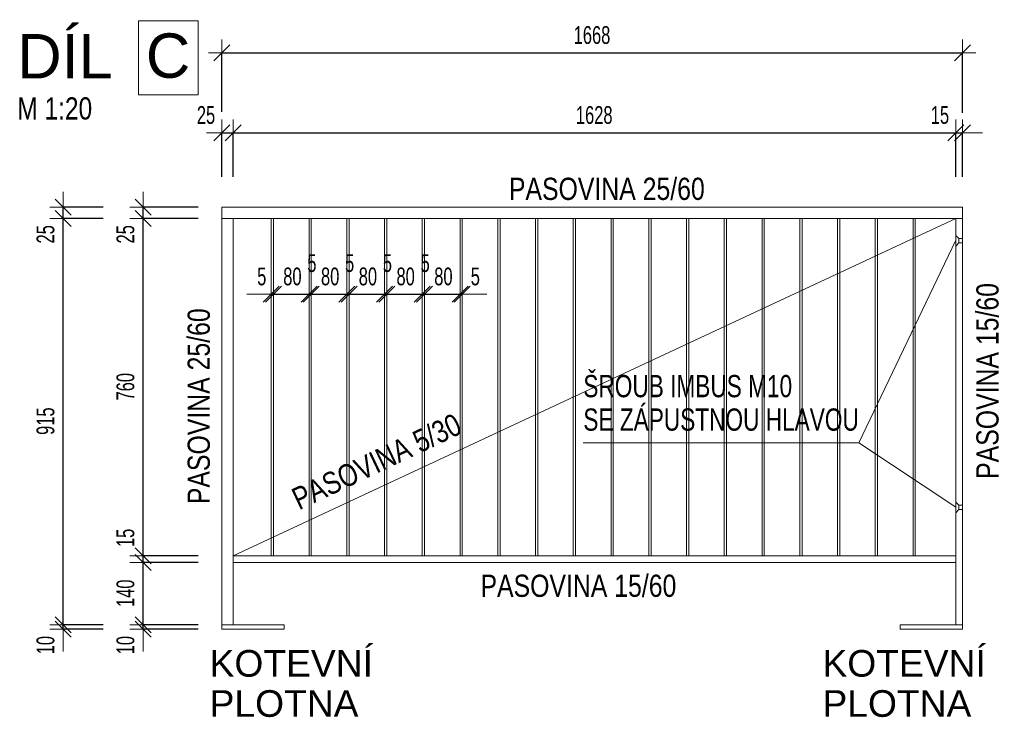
# Model space of a CAD drawing. Header units: millimetres. Extents: x -44763 to -25031, y -105989 to -89886.
# Tile 1 of 8: x -44142 to -41925, y -101578 to -100007. Entities that reach past the tile are written whole.
import ezdxf

# ---------------------------------------------------------------- set-up
doc = ezdxf.new("R2010")
doc.units = ezdxf.units.MM
doc.header["$PDMODE"] = 65
doc.layers.add('XR$2$(Z6) - DÍLY_1', color=7, linetype='Continuous', lineweight=25)
doc.styles.add('ARIAL', font='ARIAL.TTF')
doc.styles.add('ARIALNARROW', font='ARIALN.TTF')
doc.dimstyles.new('DIMSTYLE_8', dxfattribs={"dimtxt": 40, "dimasz": 60, "dimexe": 0, "dimexo": 0, "dimgap": 20, "dimtad": 2, "dimdec": 0, "dimrnd": 1, "dimzin": 12, "dimdsep": 46, "dimtxsty": 'ARIALNARROW', "dimblk1": 'ALL_ML_STRICH', "dimblk2": 'ALL_ML_STRICH', "dimsah": 1, "dimcen": 0, "dimclrd": 6, "dimclre": 6, "dimclrt": 6, "dimadec": 0, "dimazin": 0, "dimtfac": 1, "dimtdec": 0, "dimtix": 1, "dimtmove": 2, "dimatfit": 3, "dimfxl": 0, "dimtvp": 1.2, "dimtzin": 0, "dimlwd": 0, "dimlwe": 18, "dimarcsym": 0})
doc.dimstyles.new('DIMSTYLE_9', dxfattribs={"dimtxt": 40, "dimasz": 60, "dimexe": 0, "dimexo": 0, "dimgap": 20, "dimtad": 2, "dimdec": 0, "dimrnd": 1, "dimzin": 12, "dimdsep": 46, "dimtxsty": 'ARIALNARROW', "dimblk1": 'ALL_ML_STRICH', "dimblk2": 'ALL_ML_STRICH', "dimsah": 1, "dimcen": 0, "dimclrd": 6, "dimclre": 6, "dimclrt": 6, "dimadec": 0, "dimazin": 0, "dimtfac": 1, "dimtdec": 0, "dimtix": 1, "dimtmove": 2, "dimatfit": 3, "dimfxl": 0, "dimtzin": 0, "dimlwd": 0, "dimlwe": 18, "dimarcsym": 0})

# ---------------------------------------------------------------- blocks, each defined once
blk = doc.blocks.new('ALL_ML_STRICH')
at = {"color": 0, "linetype": 'ByBlock', "lineweight": -2}
for p, q in [((0, -0.5), (0, 0.5)), ((-1, 0), (0.5, 0)), ((-0.3, -0.3), (0.3, 0.3))]:
    blk.add_line(p, q, dxfattribs=at)
blk = doc.blocks.new('*D72')
at = {"layer": 'DEFPOINTS', "color": 6, "linetype": 'Continuous', "lineweight": 18}
for p in [(-43686.8, -100082), (-43686.8, -100429.6), (-42019.3, -100429.6)]:
    blk.add_point(p, dxfattribs=at)
at = {"layer": 'XR$2$(Z6) - DÍLY_1', "color": 6, "linetype": 'Continuous', "lineweight": -2}
for p, q in [((-43686.8, -100214.8), (-43686.8, -100082)), ((-43686.8, -100082), (-42019.3, -100082)), ((-42019.3, -100217), (-42019.3, -100082))]:
    blk.add_line(p, q, dxfattribs=at)
at = {"layer": 'XR$2$(Z6) - DÍLY_1', "color": 6, "linetype": 'Continuous', "lineweight": 18, "xscale": 60, "yscale": 60, "zscale": 60, "rotation": 180}
blk.add_blockref('ALL_ML_STRICH', (-43686.8, -100082), dxfattribs=at)
at = {"layer": 'XR$2$(Z6) - DÍLY_1', "color": 6, "linetype": 'Continuous', "lineweight": 18, "xscale": 60, "yscale": 60, "zscale": 60}
blk.add_blockref('ALL_ML_STRICH', (-42019.3, -100082), dxfattribs=at)
at = {"layer": 'XR$2$(Z6) - DÍLY_1', "color": 6, "linetype": 'Continuous', "lineweight": 18, "insert": (-42853.5, -100042), "char_height": 40, "width": 129.829, "attachment_point": 5, "style": 'ARIALNARROW'}
blk.add_mtext('\\W0.81;\\A1;{1668}', dxfattribs=at)
blk = doc.blocks.new('*D73')
at = {"layer": 'DEFPOINTS', "color": 6, "linetype": 'Continuous', "lineweight": 18}
for p in [(-43575.6, -100454.6), (-43570.6, -100454.6), (-43575.6, -100625.5)]:
    blk.add_point(p, dxfattribs=at)
at = {"layer": 'XR$2$(Z6) - DÍLY_1', "color": 6, "linetype": 'Continuous', "lineweight": -2}
for p, q in [((-43575.6, -100625.5), (-43575.6, -100625.5)), ((-43575.6, -100625.5), (-43570.6, -100625.5)), ((-43570.6, -100625.5), (-43570.6, -100625.5))]:
    blk.add_line(p, q, dxfattribs=at)
at = {"layer": 'XR$2$(Z6) - DÍLY_1', "color": 6, "linetype": 'Continuous', "lineweight": 18, "xscale": 60, "yscale": 60, "zscale": 60}
blk.add_blockref('ALL_ML_STRICH', (-43570.6, -100625.5), dxfattribs=at)
at = {"layer": 'XR$2$(Z6) - DÍLY_1', "color": 6, "linetype": 'Continuous', "lineweight": 18, "xscale": 60, "yscale": 60, "zscale": 60, "rotation": 180}
blk.add_blockref('ALL_ML_STRICH', (-43575.6, -100625.5), dxfattribs=at)
at = {"layer": 'XR$2$(Z6) - DÍLY_1', "color": 6, "linetype": 'Continuous', "lineweight": 18, "insert": (-43597.1, -100585.5), "char_height": 40, "width": 32.457, "attachment_point": 5, "style": 'ARIALNARROW'}
blk.add_mtext('\\W0.81;\\A1;{5}', dxfattribs=at)
blk = doc.blocks.new('*D74')
at = {"layer": 'DEFPOINTS', "color": 6, "linetype": 'Continuous', "lineweight": 18}
for p in [(-43570.6, -100454.6), (-43490.6, -100454.6), (-43570.6, -100625.5)]:
    blk.add_point(p, dxfattribs=at)
at = {"layer": 'XR$2$(Z6) - DÍLY_1', "color": 6, "linetype": 'Continuous', "lineweight": -2}
for p, q in [((-43570.6, -100625.5), (-43570.6, -100625.5)), ((-43570.6, -100625.5), (-43490.6, -100625.5)), ((-43490.6, -100625.5), (-43490.6, -100625.5))]:
    blk.add_line(p, q, dxfattribs=at)
at = {"layer": 'XR$2$(Z6) - DÍLY_1', "color": 6, "linetype": 'Continuous', "lineweight": 18, "xscale": 60, "yscale": 60, "zscale": 60, "rotation": 180}
blk.add_blockref('ALL_ML_STRICH', (-43570.6, -100625.5), dxfattribs=at)
at = {"layer": 'XR$2$(Z6) - DÍLY_1', "color": 6, "linetype": 'Continuous', "lineweight": 18, "xscale": 60, "yscale": 60, "zscale": 60}
blk.add_blockref('ALL_ML_STRICH', (-43490.6, -100625.5), dxfattribs=at)
at = {"layer": 'XR$2$(Z6) - DÍLY_1', "color": 6, "linetype": 'Continuous', "lineweight": 18, "insert": (-43528.1, -100585.5), "char_height": 40, "width": 64.914, "attachment_point": 5, "style": 'ARIALNARROW'}
blk.add_mtext('\\W0.81;\\A1;{80}', dxfattribs=at)
blk = doc.blocks.new('*D75')
at = {"layer": 'DEFPOINTS', "color": 6, "linetype": 'Continuous', "lineweight": 18}
for p in [(-43490.6, -100454.6), (-43485.6, -100454.6), (-43490.6, -100625.5)]:
    blk.add_point(p, dxfattribs=at)
at = {"layer": 'XR$2$(Z6) - DÍLY_1', "color": 6, "linetype": 'Continuous', "lineweight": -2}
for p, q in [((-43490.6, -100625.5), (-43490.6, -100625.5)), ((-43490.6, -100625.5), (-43485.6, -100625.5)), ((-43485.6, -100625.5), (-43485.6, -100625.5))]:
    blk.add_line(p, q, dxfattribs=at)
at = {"layer": 'XR$2$(Z6) - DÍLY_1', "color": 6, "linetype": 'Continuous', "lineweight": 18, "xscale": 60, "yscale": 60, "zscale": 60}
blk.add_blockref('ALL_ML_STRICH', (-43485.6, -100625.5), dxfattribs=at)
at = {"layer": 'XR$2$(Z6) - DÍLY_1', "color": 6, "linetype": 'Continuous', "lineweight": 18, "xscale": 60, "yscale": 60, "zscale": 60, "rotation": 180}
blk.add_blockref('ALL_ML_STRICH', (-43490.6, -100625.5), dxfattribs=at)
at = {"layer": 'XR$2$(Z6) - DÍLY_1', "color": 6, "linetype": 'Continuous', "lineweight": 18, "insert": (-43484.2, -100555.5), "char_height": 40, "width": 32.457, "attachment_point": 5, "style": 'ARIALNARROW'}
blk.add_mtext('\\W0.81;\\A1;{5}', dxfattribs=at)
blk = doc.blocks.new('*D76')
at = {"layer": 'DEFPOINTS', "color": 6, "linetype": 'Continuous', "lineweight": 18}
for p in [(-43485.6, -100454.6), (-43405.6, -100454.6), (-43485.6, -100625.5)]:
    blk.add_point(p, dxfattribs=at)
at = {"layer": 'XR$2$(Z6) - DÍLY_1', "color": 6, "linetype": 'Continuous', "lineweight": -2}
for p, q in [((-43485.6, -100625.5), (-43485.6, -100625.5)), ((-43485.6, -100625.5), (-43405.6, -100625.5)), ((-43405.6, -100625.5), (-43405.6, -100625.5))]:
    blk.add_line(p, q, dxfattribs=at)
at = {"layer": 'XR$2$(Z6) - DÍLY_1', "color": 6, "linetype": 'Continuous', "lineweight": 18, "xscale": 60, "yscale": 60, "zscale": 60, "rotation": 180}
blk.add_blockref('ALL_ML_STRICH', (-43485.6, -100625.5), dxfattribs=at)
at = {"layer": 'XR$2$(Z6) - DÍLY_1', "color": 6, "linetype": 'Continuous', "lineweight": 18, "xscale": 60, "yscale": 60, "zscale": 60}
blk.add_blockref('ALL_ML_STRICH', (-43405.6, -100625.5), dxfattribs=at)
at = {"layer": 'XR$2$(Z6) - DÍLY_1', "color": 6, "linetype": 'Continuous', "lineweight": 18, "insert": (-43443.1, -100585.5), "char_height": 40, "width": 64.914, "attachment_point": 5, "style": 'ARIALNARROW'}
blk.add_mtext('\\W0.81;\\A1;{80}', dxfattribs=at)
blk = doc.blocks.new('*D77')
at = {"layer": 'DEFPOINTS', "color": 6, "linetype": 'Continuous', "lineweight": 18}
for p in [(-43405.6, -100454.6), (-43400.6, -100454.6), (-43405.6, -100625.5)]:
    blk.add_point(p, dxfattribs=at)
at = {"layer": 'XR$2$(Z6) - DÍLY_1', "color": 6, "linetype": 'Continuous', "lineweight": -2}
for p, q in [((-43405.6, -100625.5), (-43405.6, -100625.5)), ((-43405.6, -100625.5), (-43400.6, -100625.5)), ((-43400.6, -100625.5), (-43400.6, -100625.5))]:
    blk.add_line(p, q, dxfattribs=at)
at = {"layer": 'XR$2$(Z6) - DÍLY_1', "color": 6, "linetype": 'Continuous', "lineweight": 18, "xscale": 60, "yscale": 60, "zscale": 60}
blk.add_blockref('ALL_ML_STRICH', (-43400.6, -100625.5), dxfattribs=at)
at = {"layer": 'XR$2$(Z6) - DÍLY_1', "color": 6, "linetype": 'Continuous', "lineweight": 18, "xscale": 60, "yscale": 60, "zscale": 60, "rotation": 180}
blk.add_blockref('ALL_ML_STRICH', (-43405.6, -100625.5), dxfattribs=at)
at = {"layer": 'XR$2$(Z6) - DÍLY_1', "color": 6, "linetype": 'Continuous', "lineweight": 18, "insert": (-43399.2, -100555.5), "char_height": 40, "width": 32.457, "attachment_point": 5, "style": 'ARIALNARROW'}
blk.add_mtext('\\W0.81;\\A1;{5}', dxfattribs=at)
blk = doc.blocks.new('*D78')
at = {"layer": 'DEFPOINTS', "color": 6, "linetype": 'Continuous', "lineweight": 18}
for p in [(-43400.6, -100454.6), (-43320.6, -100454.6), (-43400.6, -100625.5)]:
    blk.add_point(p, dxfattribs=at)
at = {"layer": 'XR$2$(Z6) - DÍLY_1', "color": 6, "linetype": 'Continuous', "lineweight": -2}
for p, q in [((-43400.6, -100625.5), (-43400.6, -100625.5)), ((-43400.6, -100625.5), (-43320.6, -100625.5)), ((-43320.6, -100625.5), (-43320.6, -100625.5))]:
    blk.add_line(p, q, dxfattribs=at)
at = {"layer": 'XR$2$(Z6) - DÍLY_1', "color": 6, "linetype": 'Continuous', "lineweight": 18, "xscale": 60, "yscale": 60, "zscale": 60, "rotation": 180}
blk.add_blockref('ALL_ML_STRICH', (-43400.6, -100625.5), dxfattribs=at)
at = {"layer": 'XR$2$(Z6) - DÍLY_1', "color": 6, "linetype": 'Continuous', "lineweight": 18, "xscale": 60, "yscale": 60, "zscale": 60}
blk.add_blockref('ALL_ML_STRICH', (-43320.6, -100625.5), dxfattribs=at)
at = {"layer": 'XR$2$(Z6) - DÍLY_1', "color": 6, "linetype": 'Continuous', "lineweight": 18, "insert": (-43358.1, -100585.5), "char_height": 40, "width": 64.914, "attachment_point": 5, "style": 'ARIALNARROW'}
blk.add_mtext('\\W0.81;\\A1;{80}', dxfattribs=at)
blk = doc.blocks.new('*D79')
at = {"layer": 'DEFPOINTS', "color": 6, "linetype": 'Continuous', "lineweight": 18}
for p in [(-43320.6, -100454.6), (-43315.6, -100454.6), (-43320.6, -100625.5)]:
    blk.add_point(p, dxfattribs=at)
at = {"layer": 'XR$2$(Z6) - DÍLY_1', "color": 6, "linetype": 'Continuous', "lineweight": -2}
for p, q in [((-43320.6, -100625.5), (-43320.6, -100625.5)), ((-43320.6, -100625.5), (-43315.6, -100625.5)), ((-43315.6, -100625.5), (-43315.6, -100625.5))]:
    blk.add_line(p, q, dxfattribs=at)
at = {"layer": 'XR$2$(Z6) - DÍLY_1', "color": 6, "linetype": 'Continuous', "lineweight": 18, "xscale": 60, "yscale": 60, "zscale": 60}
blk.add_blockref('ALL_ML_STRICH', (-43315.6, -100625.5), dxfattribs=at)
at = {"layer": 'XR$2$(Z6) - DÍLY_1', "color": 6, "linetype": 'Continuous', "lineweight": 18, "xscale": 60, "yscale": 60, "zscale": 60, "rotation": 180}
blk.add_blockref('ALL_ML_STRICH', (-43320.6, -100625.5), dxfattribs=at)
at = {"layer": 'XR$2$(Z6) - DÍLY_1', "color": 6, "linetype": 'Continuous', "lineweight": 18, "insert": (-43314.2, -100555.5), "char_height": 40, "width": 32.457, "attachment_point": 5, "style": 'ARIALNARROW'}
blk.add_mtext('\\W0.81;\\A1;{5}', dxfattribs=at)
blk = doc.blocks.new('*D80')
at = {"layer": 'DEFPOINTS', "color": 6, "linetype": 'Continuous', "lineweight": 18}
for p in [(-43315.6, -100454.6), (-43235.6, -100454.6), (-43315.6, -100625.5)]:
    blk.add_point(p, dxfattribs=at)
at = {"layer": 'XR$2$(Z6) - DÍLY_1', "color": 6, "linetype": 'Continuous', "lineweight": -2}
for p, q in [((-43315.6, -100625.5), (-43315.6, -100625.5)), ((-43315.6, -100625.5), (-43235.6, -100625.5)), ((-43235.6, -100625.5), (-43235.6, -100625.5))]:
    blk.add_line(p, q, dxfattribs=at)
at = {"layer": 'XR$2$(Z6) - DÍLY_1', "color": 6, "linetype": 'Continuous', "lineweight": 18, "xscale": 60, "yscale": 60, "zscale": 60, "rotation": 180}
blk.add_blockref('ALL_ML_STRICH', (-43315.6, -100625.5), dxfattribs=at)
at = {"layer": 'XR$2$(Z6) - DÍLY_1', "color": 6, "linetype": 'Continuous', "lineweight": 18, "xscale": 60, "yscale": 60, "zscale": 60}
blk.add_blockref('ALL_ML_STRICH', (-43235.6, -100625.5), dxfattribs=at)
at = {"layer": 'XR$2$(Z6) - DÍLY_1', "color": 6, "linetype": 'Continuous', "lineweight": 18, "insert": (-43273.1, -100585.5), "char_height": 40, "width": 64.914, "attachment_point": 5, "style": 'ARIALNARROW'}
blk.add_mtext('\\W0.81;\\A1;{80}', dxfattribs=at)
blk = doc.blocks.new('*D81')
at = {"layer": 'DEFPOINTS', "color": 6, "linetype": 'Continuous', "lineweight": 18}
for p in [(-43235.6, -100454.6), (-43230.6, -100454.6), (-43235.6, -100625.5)]:
    blk.add_point(p, dxfattribs=at)
at = {"layer": 'XR$2$(Z6) - DÍLY_1', "color": 6, "linetype": 'Continuous', "lineweight": -2}
for p, q in [((-43235.6, -100625.5), (-43235.6, -100625.5)), ((-43235.6, -100625.5), (-43230.6, -100625.5)), ((-43230.6, -100625.5), (-43230.6, -100625.5))]:
    blk.add_line(p, q, dxfattribs=at)
at = {"layer": 'XR$2$(Z6) - DÍLY_1', "color": 6, "linetype": 'Continuous', "lineweight": 18, "xscale": 60, "yscale": 60, "zscale": 60}
blk.add_blockref('ALL_ML_STRICH', (-43230.6, -100625.5), dxfattribs=at)
at = {"layer": 'XR$2$(Z6) - DÍLY_1', "color": 6, "linetype": 'Continuous', "lineweight": 18, "xscale": 60, "yscale": 60, "zscale": 60, "rotation": 180}
blk.add_blockref('ALL_ML_STRICH', (-43235.6, -100625.5), dxfattribs=at)
at = {"layer": 'XR$2$(Z6) - DÍLY_1', "color": 6, "linetype": 'Continuous', "lineweight": 18, "insert": (-43229.2, -100555.5), "char_height": 40, "width": 32.457, "attachment_point": 5, "style": 'ARIALNARROW'}
blk.add_mtext('\\W0.81;\\A1;{5}', dxfattribs=at)
blk = doc.blocks.new('*D82')
at = {"layer": 'DEFPOINTS', "color": 6, "linetype": 'Continuous', "lineweight": 18}
for p in [(-43230.6, -100454.6), (-43150.6, -100454.6), (-43230.6, -100625.5)]:
    blk.add_point(p, dxfattribs=at)
at = {"layer": 'XR$2$(Z6) - DÍLY_1', "color": 6, "linetype": 'Continuous', "lineweight": -2}
for p, q in [((-43230.6, -100625.5), (-43230.6, -100625.5)), ((-43230.6, -100625.5), (-43150.6, -100625.5)), ((-43150.6, -100625.5), (-43150.6, -100625.5))]:
    blk.add_line(p, q, dxfattribs=at)
at = {"layer": 'XR$2$(Z6) - DÍLY_1', "color": 6, "linetype": 'Continuous', "lineweight": 18, "xscale": 60, "yscale": 60, "zscale": 60, "rotation": 180}
blk.add_blockref('ALL_ML_STRICH', (-43230.6, -100625.5), dxfattribs=at)
at = {"layer": 'XR$2$(Z6) - DÍLY_1', "color": 6, "linetype": 'Continuous', "lineweight": 18, "xscale": 60, "yscale": 60, "zscale": 60}
blk.add_blockref('ALL_ML_STRICH', (-43150.6, -100625.5), dxfattribs=at)
at = {"layer": 'XR$2$(Z6) - DÍLY_1', "color": 6, "linetype": 'Continuous', "lineweight": 18, "insert": (-43188.1, -100585.5), "char_height": 40, "width": 64.914, "attachment_point": 5, "style": 'ARIALNARROW'}
blk.add_mtext('\\W0.81;\\A1;{80}', dxfattribs=at)
blk = doc.blocks.new('*D83')
at = {"layer": 'DEFPOINTS', "color": 6, "linetype": 'Continuous', "lineweight": 18}
for p in [(-43150.6, -100454.6), (-43145.6, -100454.6), (-43150.6, -100625.5)]:
    blk.add_point(p, dxfattribs=at)
at = {"layer": 'XR$2$(Z6) - DÍLY_1', "color": 6, "linetype": 'Continuous', "lineweight": -2}
for p, q in [((-43150.6, -100625.5), (-43150.6, -100625.5)), ((-43150.6, -100625.5), (-43145.6, -100625.5)), ((-43145.6, -100625.5), (-43145.6, -100625.5))]:
    blk.add_line(p, q, dxfattribs=at)
at = {"layer": 'XR$2$(Z6) - DÍLY_1', "color": 6, "linetype": 'Continuous', "lineweight": 18, "xscale": 60, "yscale": 60, "zscale": 60}
blk.add_blockref('ALL_ML_STRICH', (-43145.6, -100625.5), dxfattribs=at)
at = {"layer": 'XR$2$(Z6) - DÍLY_1', "color": 6, "linetype": 'Continuous', "lineweight": 18, "xscale": 60, "yscale": 60, "zscale": 60, "rotation": 180}
blk.add_blockref('ALL_ML_STRICH', (-43150.6, -100625.5), dxfattribs=at)
at = {"layer": 'XR$2$(Z6) - DÍLY_1', "color": 6, "linetype": 'Continuous', "lineweight": 18, "insert": (-43116.2, -100585.5), "char_height": 40, "width": 32.457, "attachment_point": 5, "style": 'ARIALNARROW'}
blk.add_mtext('\\W0.81;\\A1;{5}', dxfattribs=at)
blk = doc.blocks.new('*D84')
at = {"layer": 'DEFPOINTS', "color": 6, "linetype": 'Continuous', "lineweight": 18}
for p in [(-43863.9, -101379.6), (-43686.8, -101379.6), (-43661.8, -101369.6)]:
    blk.add_point(p, dxfattribs=at)
at = {"layer": 'XR$2$(Z6) - DÍLY_1', "color": 6, "linetype": 'Continuous', "lineweight": -2}
for p, q in [((-43740.5, -101369.6), (-43863.9, -101369.6)), ((-43863.9, -101379.6), (-43863.9, -101369.6)), ((-43740.5, -101379.6), (-43863.9, -101379.6))]:
    blk.add_line(p, q, dxfattribs=at)
at = {"layer": 'XR$2$(Z6) - DÍLY_1', "color": 6, "linetype": 'Continuous', "lineweight": 18, "xscale": 60, "yscale": 60, "zscale": 60}
for p, rotation in [((-43863.9, -101379.6), 270), ((-43863.9, -101369.6), 90)]:
    blk.add_blockref('ALL_ML_STRICH', p, dxfattribs=dict(at, rotation=rotation))
at = {"layer": 'XR$2$(Z6) - DÍLY_1', "color": 6, "linetype": 'Continuous', "lineweight": 18, "insert": (-43903.9, -101415.4), "char_height": 40, "width": 64.914, "attachment_point": 5, "rotation": 90, "style": 'ARIALNARROW'}
blk.add_mtext('\\W0.81;\\A1;{10}', dxfattribs=at)
blk = doc.blocks.new('*D85')
at = {"layer": 'DEFPOINTS', "color": 6, "linetype": 'Continuous', "lineweight": 18}
for p in [(-43661.8, -101229.6), (-43863.9, -101369.6), (-43661.8, -101369.6)]:
    blk.add_point(p, dxfattribs=at)
at = {"layer": 'XR$2$(Z6) - DÍLY_1', "color": 6, "linetype": 'Continuous', "lineweight": -2}
for p, q in [((-43740.5, -101229.6), (-43863.9, -101229.6)), ((-43863.9, -101369.6), (-43863.9, -101229.6)), ((-43740.5, -101369.6), (-43863.9, -101369.6))]:
    blk.add_line(p, q, dxfattribs=at)
at = {"layer": 'XR$2$(Z6) - DÍLY_1', "color": 6, "linetype": 'Continuous', "lineweight": 18, "xscale": 60, "yscale": 60, "zscale": 60}
for p, rotation in [((-43863.9, -101229.6), 90), ((-43863.9, -101369.6), 270)]:
    blk.add_blockref('ALL_ML_STRICH', p, dxfattribs=dict(at, rotation=rotation))
at = {"layer": 'XR$2$(Z6) - DÍLY_1', "color": 6, "linetype": 'Continuous', "lineweight": 18, "insert": (-43903.9, -101298.6), "char_height": 40, "width": 97.371, "attachment_point": 5, "rotation": 90, "style": 'ARIALNARROW'}
blk.add_mtext('\\W0.81;\\A1;{140}', dxfattribs=at)
blk = doc.blocks.new('*D86')
at = {"layer": 'DEFPOINTS', "color": 6, "linetype": 'Continuous', "lineweight": 18}
for p in [(-43661.8, -101214.6), (-43863.9, -101229.6), (-43661.8, -101229.6)]:
    blk.add_point(p, dxfattribs=at)
at = {"layer": 'XR$2$(Z6) - DÍLY_1', "color": 6, "linetype": 'Continuous', "lineweight": -2}
for p, q in [((-43740.5, -101214.6), (-43863.9, -101214.6)), ((-43863.9, -101229.6), (-43863.9, -101214.6)), ((-43740.5, -101229.6), (-43863.9, -101229.6))]:
    blk.add_line(p, q, dxfattribs=at)
at = {"layer": 'XR$2$(Z6) - DÍLY_1', "color": 6, "linetype": 'Continuous', "lineweight": 18, "xscale": 60, "yscale": 60, "zscale": 60}
for p, rotation in [((-43863.9, -101229.6), 270), ((-43863.9, -101214.6), 90)]:
    blk.add_blockref('ALL_ML_STRICH', p, dxfattribs=dict(at, rotation=rotation))
at = {"layer": 'XR$2$(Z6) - DÍLY_1', "color": 6, "linetype": 'Continuous', "lineweight": 18, "insert": (-43903.9, -101173.9), "char_height": 40, "width": 64.914, "attachment_point": 5, "rotation": 90, "style": 'ARIALNARROW'}
blk.add_mtext('\\W0.81;\\A1;{15}', dxfattribs=at)
blk = doc.blocks.new('*D87')
at = {"layer": 'DEFPOINTS', "color": 6, "linetype": 'Continuous', "lineweight": 18}
for p in [(-43661.8, -100454.6), (-43863.9, -101214.6), (-43661.8, -101214.6)]:
    blk.add_point(p, dxfattribs=at)
at = {"layer": 'XR$2$(Z6) - DÍLY_1', "color": 6, "linetype": 'Continuous', "lineweight": -2}
for p, q in [((-43740.5, -100454.6), (-43863.9, -100454.6)), ((-43863.9, -101214.6), (-43863.9, -100454.6)), ((-43740.5, -101214.6), (-43863.9, -101214.6))]:
    blk.add_line(p, q, dxfattribs=at)
at = {"layer": 'XR$2$(Z6) - DÍLY_1', "color": 6, "linetype": 'Continuous', "lineweight": 18, "xscale": 60, "yscale": 60, "zscale": 60}
for p, rotation in [((-43863.9, -100454.6), 90), ((-43863.9, -101214.6), 270)]:
    blk.add_blockref('ALL_ML_STRICH', p, dxfattribs=dict(at, rotation=rotation))
at = {"layer": 'XR$2$(Z6) - DÍLY_1', "color": 6, "linetype": 'Continuous', "lineweight": 18, "insert": (-43903.9, -100833.6), "char_height": 40, "width": 97.371, "attachment_point": 5, "rotation": 90, "style": 'ARIALNARROW'}
blk.add_mtext('\\W0.81;\\A1;{760}', dxfattribs=at)
blk = doc.blocks.new('*D88')
at = {"layer": 'DEFPOINTS', "color": 6, "linetype": 'Continuous', "lineweight": 18}
for p in [(-43686.8, -100429.6), (-43863.9, -100454.6), (-43661.8, -100454.6)]:
    blk.add_point(p, dxfattribs=at)
at = {"layer": 'XR$2$(Z6) - DÍLY_1', "color": 6, "linetype": 'Continuous', "lineweight": -2}
for p, q in [((-43740.5, -100429.6), (-43863.9, -100429.6)), ((-43863.9, -100454.6), (-43863.9, -100429.6)), ((-43740.5, -100454.6), (-43863.9, -100454.6))]:
    blk.add_line(p, q, dxfattribs=at)
at = {"layer": 'XR$2$(Z6) - DÍLY_1', "color": 6, "linetype": 'Continuous', "lineweight": 18, "xscale": 60, "yscale": 60, "zscale": 60}
for p, rotation in [((-43863.9, -100454.6), 270), ((-43863.9, -100429.6), 90)]:
    blk.add_blockref('ALL_ML_STRICH', p, dxfattribs=dict(at, rotation=rotation))
at = {"layer": 'XR$2$(Z6) - DÍLY_1', "color": 6, "linetype": 'Continuous', "lineweight": 18, "insert": (-43903.9, -100490.4), "char_height": 40, "width": 64.914, "attachment_point": 5, "rotation": 90, "style": 'ARIALNARROW'}
blk.add_mtext('\\W0.81;\\A1;{25}', dxfattribs=at)
blk = doc.blocks.new('*D89')
at = {"layer": 'DEFPOINTS', "color": 6, "linetype": 'Continuous', "lineweight": 18}
for p in [(-44043.9, -101379.6), (-43686.8, -101369.6), (-43686.8, -101379.6)]:
    blk.add_point(p, dxfattribs=at)
at = {"layer": 'XR$2$(Z6) - DÍLY_1', "color": 6, "linetype": 'Continuous', "lineweight": -2}
for p, q in [((-43953.9, -101369.6), (-44043.9, -101369.6)), ((-44043.9, -101379.6), (-44043.9, -101369.6)), ((-43953.9, -101379.6), (-44043.9, -101379.6))]:
    blk.add_line(p, q, dxfattribs=at)
at = {"layer": 'XR$2$(Z6) - DÍLY_1', "color": 6, "linetype": 'Continuous', "lineweight": 18, "xscale": 60, "yscale": 60, "zscale": 60}
for p, rotation in [((-44043.9, -101379.6), 270), ((-44043.9, -101369.6), 90)]:
    blk.add_blockref('ALL_ML_STRICH', p, dxfattribs=dict(at, rotation=rotation))
at = {"layer": 'XR$2$(Z6) - DÍLY_1', "color": 6, "linetype": 'Continuous', "lineweight": 18, "insert": (-44083.9, -101415.4), "char_height": 40, "width": 64.914, "attachment_point": 5, "rotation": 90, "style": 'ARIALNARROW'}
blk.add_mtext('\\W0.81;\\A1;{10}', dxfattribs=at)
blk = doc.blocks.new('*D90')
at = {"layer": 'DEFPOINTS', "color": 6, "linetype": 'Continuous', "lineweight": 18}
for p in [(-43686.8, -100454.6), (-44043.9, -101369.6), (-43686.8, -101369.6)]:
    blk.add_point(p, dxfattribs=at)
at = {"layer": 'XR$2$(Z6) - DÍLY_1', "color": 6, "linetype": 'Continuous', "lineweight": -2}
for p, q in [((-43953.9, -100454.6), (-44043.9, -100454.6)), ((-44043.9, -101369.6), (-44043.9, -100454.6)), ((-43953.9, -101369.6), (-44043.9, -101369.6))]:
    blk.add_line(p, q, dxfattribs=at)
at = {"layer": 'XR$2$(Z6) - DÍLY_1', "color": 6, "linetype": 'Continuous', "lineweight": 18, "xscale": 60, "yscale": 60, "zscale": 60}
for p, rotation in [((-44043.9, -100454.6), 90), ((-44043.9, -101369.6), 270)]:
    blk.add_blockref('ALL_ML_STRICH', p, dxfattribs=dict(at, rotation=rotation))
at = {"layer": 'XR$2$(Z6) - DÍLY_1', "color": 6, "linetype": 'Continuous', "lineweight": 18, "insert": (-44083.9, -100911.1), "char_height": 40, "width": 97.371, "attachment_point": 5, "rotation": 90, "style": 'ARIALNARROW'}
blk.add_mtext('\\W0.81;\\A1;{915}', dxfattribs=at)
blk = doc.blocks.new('*D91')
at = {"layer": 'DEFPOINTS', "color": 6, "linetype": 'Continuous', "lineweight": 18}
for p in [(-43686.8, -100429.6), (-44043.9, -100454.6), (-43686.8, -100454.6)]:
    blk.add_point(p, dxfattribs=at)
at = {"layer": 'XR$2$(Z6) - DÍLY_1', "color": 6, "linetype": 'Continuous', "lineweight": -2}
for p, q in [((-43953.9, -100429.6), (-44043.9, -100429.6)), ((-44043.9, -100454.6), (-44043.9, -100429.6)), ((-43953.9, -100454.6), (-44043.9, -100454.6))]:
    blk.add_line(p, q, dxfattribs=at)
at = {"layer": 'XR$2$(Z6) - DÍLY_1', "color": 6, "linetype": 'Continuous', "lineweight": 18, "xscale": 60, "yscale": 60, "zscale": 60}
for p, rotation in [((-44043.9, -100454.6), 270), ((-44043.9, -100429.6), 90)]:
    blk.add_blockref('ALL_ML_STRICH', p, dxfattribs=dict(at, rotation=rotation))
at = {"layer": 'XR$2$(Z6) - DÍLY_1', "color": 6, "linetype": 'Continuous', "lineweight": 18, "insert": (-44083.9, -100490.4), "char_height": 40, "width": 64.914, "attachment_point": 5, "rotation": 90, "style": 'ARIALNARROW'}
blk.add_mtext('\\W0.81;\\A1;{25}', dxfattribs=at)
blk = doc.blocks.new('*D92')
at = {"layer": 'DEFPOINTS', "color": 6, "linetype": 'Continuous', "lineweight": 18}
for p in [(-43686.8, -100262), (-43686.8, -100429.6), (-43661.8, -100454.6)]:
    blk.add_point(p, dxfattribs=at)
at = {"layer": 'XR$2$(Z6) - DÍLY_1', "color": 6, "linetype": 'Continuous', "lineweight": -2}
for p, q in [((-43686.8, -100361.2), (-43686.8, -100262)), ((-43686.8, -100262), (-43661.8, -100262)), ((-43661.8, -100361.2), (-43661.8, -100262))]:
    blk.add_line(p, q, dxfattribs=at)
at = {"layer": 'XR$2$(Z6) - DÍLY_1', "color": 6, "linetype": 'Continuous', "lineweight": 18, "xscale": 60, "yscale": 60, "zscale": 60}
blk.add_blockref('ALL_ML_STRICH', (-43661.8, -100262), dxfattribs=at)
at = {"layer": 'XR$2$(Z6) - DÍLY_1', "color": 6, "linetype": 'Continuous', "lineweight": 18, "xscale": 60, "yscale": 60, "zscale": 60, "rotation": 180}
blk.add_blockref('ALL_ML_STRICH', (-43686.8, -100262), dxfattribs=at)
at = {"layer": 'XR$2$(Z6) - DÍLY_1', "color": 6, "linetype": 'Continuous', "lineweight": 18, "insert": (-43722.6, -100222), "char_height": 40, "width": 64.914, "attachment_point": 5, "style": 'ARIALNARROW'}
blk.add_mtext('\\W0.81;\\A1;{25}', dxfattribs=at)
blk = doc.blocks.new('*D93')
at = {"layer": 'DEFPOINTS', "color": 6, "linetype": 'Continuous', "lineweight": 18}
for p in [(-43661.8, -100262), (-43661.8, -100454.6), (-42034.3, -100454.6)]:
    blk.add_point(p, dxfattribs=at)
at = {"layer": 'XR$2$(Z6) - DÍLY_1', "color": 6, "linetype": 'Continuous', "lineweight": -2}
for p, q in [((-43661.8, -100361.2), (-43661.8, -100262)), ((-43661.8, -100262), (-42034.3, -100262)), ((-42034.3, -100361.2), (-42034.3, -100262))]:
    blk.add_line(p, q, dxfattribs=at)
at = {"layer": 'XR$2$(Z6) - DÍLY_1', "color": 6, "linetype": 'Continuous', "lineweight": 18, "xscale": 60, "yscale": 60, "zscale": 60, "rotation": 180}
blk.add_blockref('ALL_ML_STRICH', (-43661.8, -100262), dxfattribs=at)
at = {"layer": 'XR$2$(Z6) - DÍLY_1', "color": 6, "linetype": 'Continuous', "lineweight": 18, "xscale": 60, "yscale": 60, "zscale": 60}
blk.add_blockref('ALL_ML_STRICH', (-42034.3, -100262), dxfattribs=at)
at = {"layer": 'XR$2$(Z6) - DÍLY_1', "color": 6, "linetype": 'Continuous', "lineweight": 18, "insert": (-42848.5, -100222), "char_height": 40, "width": 129.829, "attachment_point": 5, "style": 'ARIALNARROW'}
blk.add_mtext('\\W0.81;\\A1;{1628}', dxfattribs=at)
blk = doc.blocks.new('*D94')
at = {"layer": 'DEFPOINTS', "color": 6, "linetype": 'Continuous', "lineweight": 18}
for p in [(-42034.3, -100262), (-42019.3, -100429.6), (-42034.3, -100454.6)]:
    blk.add_point(p, dxfattribs=at)
at = {"layer": 'XR$2$(Z6) - DÍLY_1', "color": 6, "linetype": 'Continuous', "lineweight": -2}
for p, q in [((-42034.3, -100361.2), (-42034.3, -100262)), ((-42034.3, -100262), (-42019.3, -100262)), ((-42019.3, -100361.2), (-42019.3, -100262))]:
    blk.add_line(p, q, dxfattribs=at)
at = {"layer": 'XR$2$(Z6) - DÍLY_1', "color": 6, "linetype": 'Continuous', "lineweight": 18, "xscale": 60, "yscale": 60, "zscale": 60}
blk.add_blockref('ALL_ML_STRICH', (-42019.3, -100262), dxfattribs=at)
at = {"layer": 'XR$2$(Z6) - DÍLY_1', "color": 6, "linetype": 'Continuous', "lineweight": 18, "xscale": 60, "yscale": 60, "zscale": 60, "rotation": 180}
blk.add_blockref('ALL_ML_STRICH', (-42034.3, -100262), dxfattribs=at)
at = {"layer": 'XR$2$(Z6) - DÍLY_1', "color": 6, "linetype": 'Continuous', "lineweight": 18, "insert": (-42070.1, -100222), "char_height": 40, "width": 64.914, "attachment_point": 5, "style": 'ARIALNARROW'}
blk.add_mtext('\\W0.81;\\A1;{15}', dxfattribs=at)

msp = doc.modelspace()

# ---------------------------------------------------------------- linework, layer by layer
at = {"layer": 'XR$2$(Z6) - DÍLY_1', "color": 5, "linetype": 'Continuous', "lineweight": 13}
for p, q in [((-43686.8, -100429.6), (-42019.3, -100429.6)), ((-43686.8, -101229.6), (-43686.8, -100429.6)), ((-42019.3, -100429.6), (-42019.3, -101369.6)), ((-42019.3, -100454.6), (-43686.8, -100454.6)), ((-43661.8, -100454.6), (-43661.8, -101369.6)), ((-43575.6, -101214.6), (-43575.6, -100454.6)), ((-43570.6, -101214.6), (-43570.6, -100454.6)), ((-43490.6, -101214.6), (-43490.6, -100454.6)), ((-43485.6, -101214.6), (-43485.6, -100454.6)), ((-43405.6, -101214.6), (-43405.6, -100454.6)), ((-43400.6, -101214.6), (-43400.6, -100454.6)), ((-43320.6, -101214.6), (-43320.6, -100454.6)), ((-43315.6, -101214.6), (-43315.6, -100454.6)), ((-43235.6, -101214.6), (-43235.6, -100454.6)), ((-43230.6, -101214.6), (-43230.6, -100454.6)), ((-43150.6, -101214.6), (-43150.6, -100454.6)), ((-43145.6, -101214.6), (-43145.6, -100454.6)), ((-43065.6, -101214.6), (-43065.6, -100454.6)), ((-43060.6, -101214.6), (-43060.6, -100454.6)), ((-42980.6, -101214.6), (-42980.6, -100454.6)), ((-42975.6, -101214.6), (-42975.6, -100454.6)), ((-42895.6, -101214.6), (-42895.6, -100454.6)), ((-42890.6, -101214.6), (-42890.6, -100454.6)), ((-42810.6, -101214.6), (-42810.6, -100454.6)), ((-42805.6, -101214.6), (-42805.6, -100454.6)), ((-42725.6, -101214.6), (-42725.6, -100454.6)), ((-42720.6, -101214.6), (-42720.6, -100454.6)), ((-42640.6, -101214.6), (-42640.6, -100454.6)), ((-42635.6, -101214.6), (-42635.6, -100454.6)), ((-42555.6, -101214.6), (-42555.6, -100454.6)), ((-42550.6, -101214.6), (-42550.6, -100454.6)), ((-42470.6, -101214.6), (-42470.6, -100454.6)), ((-42465.6, -101214.6), (-42465.6, -100454.6)), ((-42385.6, -101214.6), (-42385.6, -100454.6)), ((-42380.6, -101214.6), (-42380.6, -100454.6)), ((-42300.6, -101214.6), (-42300.6, -100454.6)), ((-42295.6, -101214.6), (-42295.6, -100454.6)), ((-42215.6, -101214.6), (-42215.6, -100454.6)), ((-42210.6, -101214.6), (-42210.6, -100454.6)), ((-42130.6, -101214.6), (-42130.6, -100454.6)), ((-42125.6, -101214.6), (-42125.6, -100454.6)), ((-42034.3, -100454.6), (-42034.3, -101369.6)), ((-43661.8, -101214.6), (-42034.3, -101214.6)), ((-43686.8, -101369.6), (-43686.8, -101229.6)), ((-43661.8, -101229.6), (-42034.3, -101229.6)), ((-43686.8, -101369.6), (-43546.8, -101369.6)), ((-43686.8, -101379.6), (-43686.8, -101369.6)), ((-43546.8, -101379.6), (-43686.8, -101379.6)), ((-43546.8, -101369.6), (-43546.8, -101379.6)), ((-42159.3, -101369.6), (-42019.3, -101369.6)), ((-42159.3, -101379.6), (-42159.3, -101369.6)), ((-42019.3, -101379.6), (-42159.3, -101379.6)), ((-42019.3, -101369.6), (-42019.3, -101379.6))]:
    msp.add_line(p, q, dxfattribs=at)
at = {"layer": 'XR$2$(Z6) - DÍLY_1', "color": 7, "linetype": 'Continuous', "lineweight": 13}
for p, q in [((-43661.8, -101214.6), (-42034.3, -100454.6)), ((-42252.5, -100960.2), (-42034.3, -100503.8)), ((-42873.1, -100960.2), (-42252.5, -100960.2)), ((-42252.5, -100960.2), (-42034.3, -101104.6))]:
    msp.add_line(p, q, dxfattribs=at)
at = {"layer": 'XR$2$(Z6) - DÍLY_1', "color": 5, "linetype": 'Continuous', "lineweight": 18}
for p, q in [((-42034.3, -100492.9), (-42027.2, -100499.9)), ((-42034.3, -100517), (-42027.2, -100509.9)), ((-42027.2, -100499.9), (-42027.2, -100509.9)), ((-42027.2, -100499.9), (-42019.3, -100499.9)), ((-42027.2, -100509.9), (-42019.3, -100509.9)), ((-42034.3, -101093.1), (-42027.2, -101100.2)), ((-42034.3, -101117.2), (-42027.2, -101110.2)), ((-42027.2, -101100.2), (-42027.2, -101110.2)), ((-42027.2, -101100.2), (-42019.3, -101100.2)), ((-42027.2, -101110.2), (-42019.3, -101110.2))]:
    msp.add_line(p, q, dxfattribs=at)
at = {"layer": 'XR$2$(Z6) - DÍLY_1', "color": 7, "linetype": 'Continuous', "lineweight": 13}
msp.add_lwpolyline([(-43874.7, -100176.2), (-43740.5, -100176.2), (-43740.5, -100009.5), (-43874.7, -100009.5), (-43874.7, -100176.2)], dxfattribs=at)

# ---------------------------------------------------------------- texts
at = {"layer": 'XR$2$(Z6) - DÍLY_1', "color": 7, "linetype": 'Continuous', "lineweight": 13, "char_height": 100, "attachment_point": 7, "style": 'ARIAL'}
for s, insert, width in [('\\W0.99;DÍL ', (-44147.6, -100139.5), 305.916), ('\\W0.99;C', (-43858, -100139.5), 150.237)]:
    msp.add_mtext(s, dxfattribs=dict(at, insert=insert, width=width))
at = {"layer": 'XR$2$(Z6) - DÍLY_1', "color": 7, "linetype": 'Continuous', "lineweight": 25, "char_height": 50, "attachment_point": 7, "style": 'ARIAL'}
for s, insert, width in [('\\W0.79;M 1:20', (-44147.6, -100232.7), 190.986), ('\\W0.80;PASOVINA 25/60', (-43040.6, -100413.7), 462.033), ('\\W0.80;PASOVINA 15/60', (-43104.6, -101307.4), 461.894)]:
    msp.add_mtext(s, dxfattribs=dict(at, insert=insert, width=width))
for s, insert, width, rotation in [('\\W0.80;PASOVINA 15/60', (-41937.4, -101041.1), 461.894, 90), ('\\W0.80;PASOVINA 25/60', (-43713.3, -101098), 462.033, 90), ('\\W0.80;PASOVINA 5/30', (-43512.9, -101112.7), 430.687, 25.3197)]:
    msp.add_mtext(s, dxfattribs=dict(at, insert=insert, width=width, rotation=rotation))
at = {"layer": 'XR$2$(Z6) - DÍLY_1', "color": 7, "linetype": 'Continuous', "lineweight": 13, "attachment_point": 1, "line_spacing_factor": 0.903614}
for s, insert, char_height, width, style in [('\\W0.89;ŠROUB IMBUS M10\\PSE ZÁPUSTNOU HLAVOU', (-42873, -100807.2), 50, 632.969, 'ARIALNARROW'), ('\\A1;{\\fArial|i0|b0;\\H60.000000;\\W1.000000;\\C7;KOTEVNÍ}\\P{\\fArial|i0|b0;\\H60.000000;\\W1.000000;\\C7;PLOTNA}\\P', (-43714.6, -101426.4), 60, 397.953, 'ARIAL'), ('\\A1;{\\fArial|i0|b0;\\H60.000000;\\W1.000000;\\C7;KOTEVNÍ}\\P{\\fArial|i0|b0;\\H60.000000;\\W1.000000;\\C7;PLOTNA}\\P', (-42334.6, -101426.4), 60, 397.953, 'ARIAL')]:
    msp.add_mtext(s, dxfattribs=dict(at, insert=insert, char_height=char_height, width=width, style=style))

# ---------------------------------------------------------------- dimensions: what is measured, and where the dimension line sits
at = {"layer": 'XR$2$(Z6) - DÍLY_1', "color": 6, "linetype": 'Continuous', "lineweight": 18}
for base, p1, p2, dimstyle, picture, middle in [((-42019.3167831, -100081.9755058), (-43686.8167831, -100214.821744), (-42019.3167831, -100217.0480457), 'DIMSTYLE_9', '*D72', (-42853.4934498, -100041.9755058)), ((-43661.8, -100262), (-43686.8, -100361.2), (-43661.8, -100361.2), 'DIMSTYLE_8', '*D92', (-43722.6, -100222)), ((-42034.3167831, -100261.9755058), (-43661.8167831, -100361.20396), (-42034.3167831, -100361.20396), 'DIMSTYLE_9', '*D93', (-42848.4934498, -100221.9755058)), ((-42019.3, -100262), (-42034.3, -100361.2), (-42019.3, -100361.2), 'DIMSTYLE_8', '*D94', (-42070.1, -100222)), ((-43570.6, -100625.5), (-43575.6, -100625.5), (-43570.6, -100625.5), 'DIMSTYLE_8', '*D73', (-43597.1, -100585.5)), ((-43490.6, -100625.5), (-43570.6, -100625.5), (-43490.6, -100625.5), 'DIMSTYLE_9', '*D74', (-43528.1, -100585.5)), ((-43485.6, -100625.5), (-43490.6, -100625.5), (-43485.6, -100625.5), 'DIMSTYLE_8', '*D75', (-43484.2, -100555.5)), ((-43405.6, -100625.5), (-43485.6, -100625.5), (-43405.6, -100625.5), 'DIMSTYLE_9', '*D76', (-43443.1, -100585.5)), ((-43400.6, -100625.5), (-43405.6, -100625.5), (-43400.6, -100625.5), 'DIMSTYLE_8', '*D77', (-43399.2, -100555.5)), ((-43320.6, -100625.5), (-43400.6, -100625.5), (-43320.6, -100625.5), 'DIMSTYLE_9', '*D78', (-43358.1, -100585.5)), ((-43315.6, -100625.5), (-43320.6, -100625.5), (-43315.6, -100625.5), 'DIMSTYLE_8', '*D79', (-43314.2, -100555.5)), ((-43235.6, -100625.5), (-43315.6, -100625.5), (-43235.6, -100625.5), 'DIMSTYLE_9', '*D80', (-43273.1, -100585.5)), ((-43230.6, -100625.5), (-43235.6, -100625.5), (-43230.6, -100625.5), 'DIMSTYLE_8', '*D81', (-43229.2, -100555.5)), ((-43150.6, -100625.5), (-43230.6, -100625.5), (-43150.6, -100625.5), 'DIMSTYLE_9', '*D82', (-43188.1, -100585.5)), ((-43145.6, -100625.5), (-43150.6, -100625.5), (-43145.6, -100625.5), 'DIMSTYLE_8', '*D83', (-43116.2, -100585.5))]:
    dim = msp.add_linear_dim(base=base, p1=p1, p2=p2, dimstyle=dimstyle, override={"dimpost": '<>', "dimclrd": 6, "dimclre": 6, "dimclrt": 6, "dimlwd": 0, "dimlwe": 18}, dxfattribs=at)
    dim.commit()
    dim.dimension.update_dxf_attribs({"geometry": picture, "text_midpoint": middle, "dimtype": 160})
for base, p1, p2, dimstyle, picture, middle in [((-44043.9, -100429.6), (-43953.9, -100454.6), (-43953.9, -100429.6), 'DIMSTYLE_8', '*D91', (-44083.9, -100490.4)), ((-43863.9, -100429.6), (-43740.5, -100454.6), (-43740.5, -100429.6), 'DIMSTYLE_8', '*D88', (-43903.9, -100490.4)), ((-44043.9, -100454.6), (-43953.9, -101369.6), (-43953.9, -100454.6), 'DIMSTYLE_9', '*D90', (-44083.9, -100911.1)), ((-43863.9, -100454.6), (-43740.5, -101214.6), (-43740.5, -100454.6), 'DIMSTYLE_9', '*D87', (-43903.9, -100833.6)), ((-43863.9, -101214.6), (-43740.5, -101229.6), (-43740.5, -101214.6), 'DIMSTYLE_8', '*D86', (-43903.9, -101173.9)), ((-43863.9, -101229.6), (-43740.5, -101369.6), (-43740.5, -101229.6), 'DIMSTYLE_9', '*D85', (-43903.9, -101298.6)), ((-44043.9, -101369.6), (-43953.9, -101379.6), (-43953.9, -101369.6), 'DIMSTYLE_8', '*D89', (-44083.9, -101415.4)), ((-43863.9, -101369.6), (-43740.5, -101379.6), (-43740.5, -101369.6), 'DIMSTYLE_8', '*D84', (-43903.9, -101415.4))]:
    dim = msp.add_linear_dim(base=base, p1=p1, p2=p2, angle=90, dimstyle=dimstyle, override={"dimpost": '<>', "dimclrd": 6, "dimclre": 6, "dimclrt": 6, "dimlwd": 0, "dimlwe": 18}, dxfattribs=at)
    dim.commit()
    dim.dimension.update_dxf_attribs({"geometry": picture, "text_midpoint": middle, "dimtype": 160})

doc.saveas('drawing.dxf')
